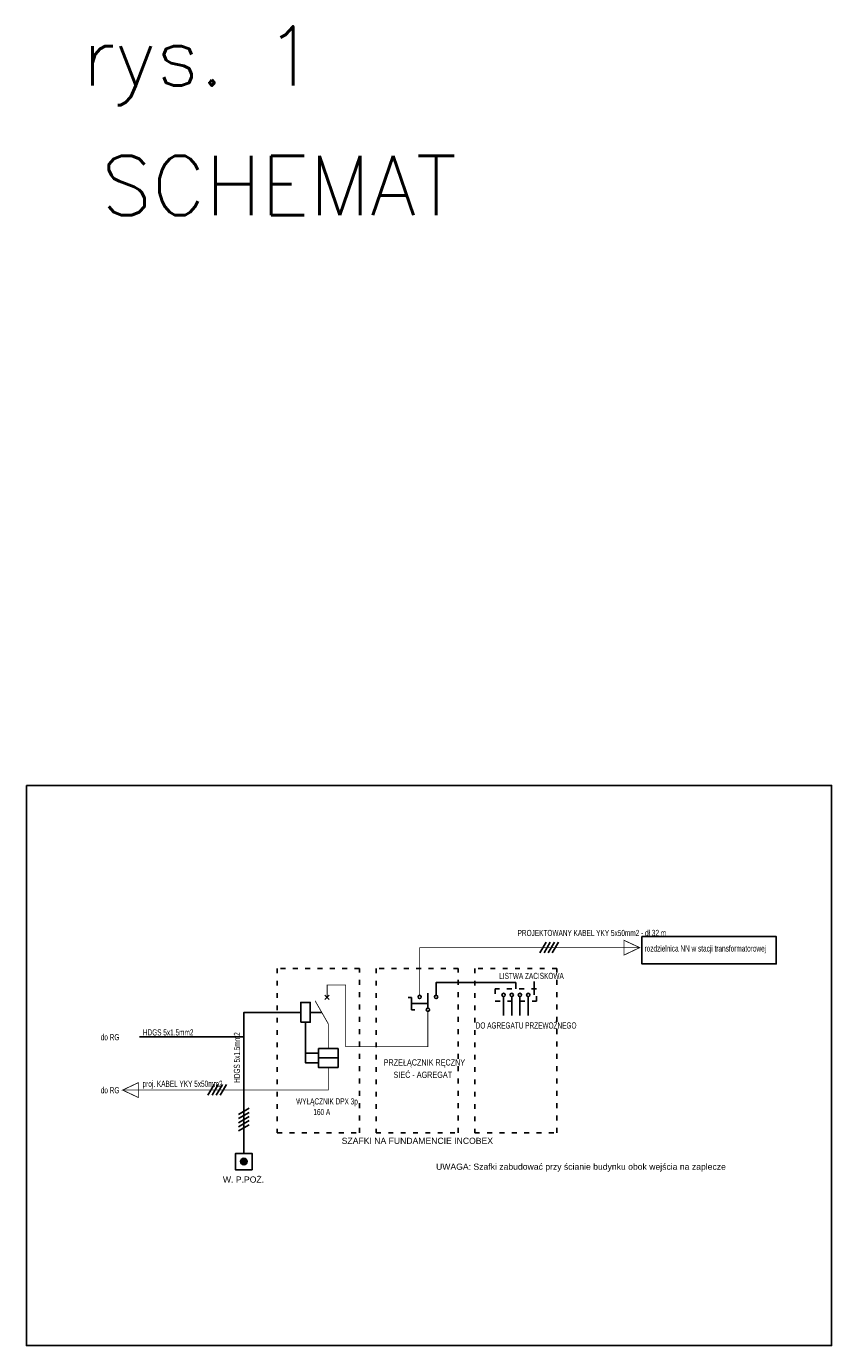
# Model space of a CAD drawing. Header units: millimetres. Extents: x -7934 to 14836, y -13910 to -10668.
# Tile 1 of 42: x -7934 to -5976, y -13893 to -10685. Entities that reach past the tile are written whole.
import ezdxf

# ---------------------------------------------------------------- set-up
doc = ezdxf.new("R2010")
doc.units = ezdxf.units.MM
doc.linetypes.add('ACAD_ISO03W100', pattern=[30, 12, -18])
doc.layers.add('NIEBIESKA', color=4, linetype='Continuous')
doc.layers.add('POMOC', color=3, linetype='Continuous', plot=False)
doc.styles.add('Arial', font='arial.ttf', dxfattribs={"height": 25})
doc.styles.add('RomanS', font='romans.shx')

msp = doc.modelspace()

# ---------------------------------------------------------------- hatches: boundary and pattern name
msp.add_hatch(color=256).paths.add_polyline_path([(-7397, -13445.5, 1), (-7413, -13445.5, 1)])

# ---------------------------------------------------------------- linework, layer by layer
at = {"color": 8}
for p, q in [((-6699.5, -13040.1), (-6699.5, -13007.1)), ((-7658.4, -13142.4), (-7405, -13142.4))]:
    msp.add_line(p, q, dxfattribs=at)
at = {"const_width": 2}
for points in [[(-6977.7, -13041.1), (-6977.7, -12925.1), (-6442.7, -12925.1)], [(-6480.7, -12907.3), (-6442.7, -12925.1), (-6480.7, -12943.1), (-6480.7, -12907.3)], [(-7202.7, -13046.1), (-7202.7, -13016.1), (-7157.7, -13016.1), (-7157.7, -13166.1), (-6957.7, -13166.1), (-6957.7, -13080.1)], [(-7199.8, -13110.5), (-7231.8, -13054.5)], [(-7199.8, -13170.5), (-7199.8, -13110.5)], [(-7199.8, -13216.5), (-7199.8, -13271.5), (-7699.8, -13271.5), (-7661.8, -13253.6), (-7661.8, -13271.5), (-7661.8, -13289.5), (-7699.8, -13271.5)]]:
    msp.add_lwpolyline(points, dxfattribs=at)
for points in [[(-6685.2, -12938.1), (-6670.2, -12912.2)], [(-6675.2, -12938.1), (-6660.2, -12912.2)], [(-6665.2, -12938.1), (-6650.2, -12912.2)], [(-6655.2, -12938.1), (-6640.2, -12912.2)], [(-6937.7, -13041.1), (-6937.7, -13010.1), (-6743.8, -13010.1)], [(-6743.8, -13010.1), (-6743.8, -13025.1)], [(-7208, -13051.4), (-7197.4, -13040.8)], [(-7197.4, -13051.4), (-7208, -13040.8)], [(-6997.7, -13046.1), (-7005.7, -13046.1)], [(-6997.7, -13076.1), (-6997.7, -13046.1)], [(-6957.7, -13072.1), (-6957.7, -13036.1)], [(-6773.8, -13044.1), (-6773.8, -13090.1)], [(-6753.8, -13044.1), (-6753.8, -13090.1)], [(-6733.8, -13044.1), (-6733.8, -13090.1)], [(-6713.8, -13044.1), (-6713.8, -13090.1)], [(-7266.8, -13082.5), (-7405, -13082.5), (-7405, -13425.5)], [(-7243.8, -13082.5), (-7215.8, -13082.5)], [(-6957.7, -13061.1), (-6997.7, -13061.1)], [(-6989.7, -13076.1), (-6997.7, -13076.1)], [(-7255.3, -13106.5), (-7255.3, -13205), (-7223.8, -13205)], [(-7223.8, -13182), (-7255.3, -13182)], [(-7223.8, -13170.5), (-7175.8, -13170.5), (-7175.8, -13193.5), (-7223.8, -13193.5), (-7223.8, -13170.5)], [(-7223.8, -13193.5), (-7175.8, -13193.5), (-7175.8, -13216.5), (-7223.8, -13216.5), (-7223.8, -13193.5)], [(-7492.3, -13284.1), (-7477.3, -13258.1)], [(-7482.3, -13284.1), (-7467.3, -13258.1)], [(-7472.3, -13284.1), (-7457.3, -13258.1)], [(-7462.3, -13284.1), (-7447.3, -13258.1)], [(-7392.1, -13315.9), (-7418, -13330.9)], [(-7392.1, -13325.9), (-7418, -13340.9)], [(-7392.1, -13335.9), (-7418, -13350.9)], [(-7392.1, -13345.9), (-7418, -13360.9)], [(-7392.1, -13355.9), (-7418, -13370.9)], [(-7385, -13465.5), (-7385, -13425.5), (-7425, -13425.5), (-7425, -13465.5), (-7385, -13465.5)]]:
    msp.add_lwpolyline(points)
at = {"linetype": 'Continuous'}
msp.add_lwpolyline([(-6437.2, -12898.4), (-6110.7, -12898.4), (-6110.7, -12964.6), (-6437.2, -12964.6)], close=True, dxfattribs=at)
at = {"linetype": 'ACAD_ISO03W100'}
for points in [[(-7323.8, -13375.5), (-7123.8, -13375.5), (-7123.8, -12975.5), (-7323.8, -12975.5), (-7323.8, -13375.5)], [(-7083.8, -13375.5), (-6883.8, -13375.5), (-6883.8, -12975.5), (-7083.8, -12975.5), (-7083.8, -13375.5)], [(-6843.8, -13375.5), (-6643.8, -13375.5), (-6643.8, -12975.5), (-6843.8, -12975.5), (-6843.8, -13375.5)], [(-6793.8, -13025.1), (-6793.8, -13025.1), (-6793.8, -13055.1), (-6693.8, -13055.1), (-6693.8, -13025.1), (-6793.8, -13025.1)]]:
    msp.add_lwpolyline(points, dxfattribs=at)
msp.add_lwpolyline([(-7266.8, -13106.5), (-7266.8, -13058.5), (-7243.8, -13058.5), (-7243.8, -13106.5)], close=True)
for centre, radius in [((-6977.7, -13045.1), 4), ((-6937.7, -13045.1), 4), ((-6773.8, -13040.1), 4), ((-6753.8, -13040.1), 4), ((-6733.8, -13040.1), 4), ((-6713.8, -13040.1), 4), ((-6957.7, -13076.1), 4), ((-7405, -13445.5), 8)]:
    msp.add_circle(centre, radius)
at = {"layer": 'NIEBIESKA', "color": 5, "linetype": 'Continuous'}
msp.add_lwpolyline([(-7933.7, -12530.5), (-5976.2, -12530.5), (-5976.2, -13893), (-7933.7, -13893)], close=True, dxfattribs=at)

# ---------------------------------------------------------------- texts
at = {"style": 'Arial'}
for s, width, p in [('PROJEKTOWANY KABEL YKY 5x50mm2 - dł 32 m', 0.6, (-6739.5, -12896.9)), ('rozdzielnica NN w stacji transformatorowej', 0.6, (-6431, -12934.6)), ('LISTWA ZACISKOWA', 0.6, (-6784.3, -13001.4)), ('DO AGREGATU PRZEWOŹNEGO', 0.6, (-6841.4, -13121.9)), ('do RG', 0.6, (-7753, -13150.3)), ('HDGS 5x1.5mm2', 0.6, (-7650.6, -13138.7)), ('PRZEŁĄCZNIK RĘCZNY', 0.7, (-7065.1, -13211.8)), ('proj. KABEL YKY 5x50mm2', 0.6, (-7651.4, -13263.7)), ('SIEĆ - AGREGAT', 0.7, (-7041.2, -13241.8)), ('do RG', 0.6, (-7753, -13279.3)), ('WYŁĄCZNIK DPX 3p', 0.6, (-7278, -13306.5)), ('160 A', 0.6, (-7236.1, -13332.4))]:
    msp.add_text(s, height=15, dxfattribs=dict(at, width=width)).set_placement(p)
at = {"style": 'Arial', "width": 0.6}
msp.add_text('HDGS 5x1.5mm2', height=15, rotation=90, dxfattribs=at).set_placement((-7414.4, -13254))
at = {"style": 'Arial'}
for s, p in [('SZAFKI NA FUNDAMENCIE INCOBEX', (-7167.2, -13402.4)), ('UWAGA: Szafki zabudować przy ścianie budynku obok wejścia na zaplecze', (-6937.8, -13465.3)), ('W. P.POŻ.', (-7456, -13496.6))]:
    msp.add_text(s, height=15, dxfattribs=at).set_placement(p)
at = {"layer": 'POMOC', "style": 'RomanS'}
for s, p in [('rys. 1', (-7797.5, -10828.6, 0)), ('SCHEMAT', (-7751.8, -11143.6))]:
    msp.add_text(s, height=144, dxfattribs=at).set_placement(p)

doc.saveas('drawing.dxf')
